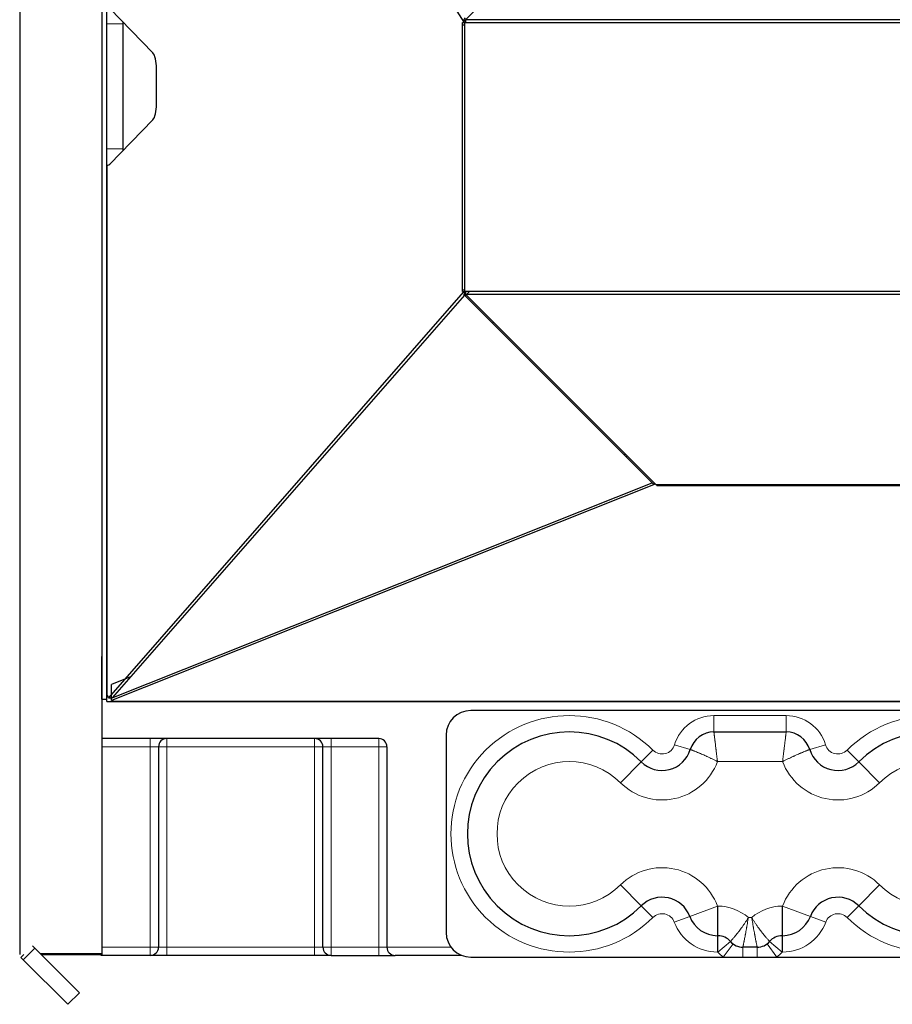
# Model space of a CAD drawing. Header units: inches. Extents: x 0 to 29700, y -16 to 21000.
# Tile 155 of 213: x 13482 to 14013, y 15592 to 16191. Entities that reach past the tile are written whole.
import ezdxf

# ---------------------------------------------------------------- set-up
doc = ezdxf.new("R2010")
doc.units = ezdxf.units.IN
doc.layers.add('1', color=7, linetype='Continuous', true_color=0xffffff)

msp = doc.modelspace()

# ---------------------------------------------------------------- linework, layer by layer
at = {"layer": '1', "color": 2, "linetype": 'Continuous', "lineweight": 25}
for p, q in [((13481.743, 16559.703), (13481.743, 15623.078)), ((13531.743, 16559.703), (13531.743, 15623.078)), ((13535.769, 16526.731), (13752.109, 16190.037)), ((13753.049, 16191.476), (13868.742, 16307.169)), ((13534.752, 16188.901), (13534.752, 16198.901)), ((13562.773, 16171.256), (13536.577, 16198.331)), ((13534.752, 16112.901), (13534.752, 16188.901)), ((13544.752, 16188.901), (13544.752, 16189.881)), ((13544.752, 16112.901), (13544.752, 16188.901)), ((13751.252, 16188.303), (13751.252, 16189.708)), ((13751.252, 16189.708), (13752.844, 16189.708)), ((13751.985, 16191.476), (13753.027, 16192.519)), ((13751.985, 16191.476), (13753.05, 16190.411)), ((13752.109, 16190.037), (13753.05, 16190.037)), ((13752.109, 16190.037), (13752.16, 16189.708)), ((13752.752, 16189.268), (13752.843, 16189.708)), ((13752.752, 16026.094), (13752.752, 16189.268)), ((13752.843, 16189.708), (14276.75, 16189.708)), ((13752.918, 16190.543), (13752.918, 16189.708)), ((14276.75, 16191.476), (13753.049, 16191.476)), ((13753.049, 16191.476), (13753.049, 16189.708)), ((13751.252, 16188.303), (13752.753, 16188.303)), ((13751.252, 16026.974), (13751.252, 16188.303)), ((13565.052, 16139.976), (13565.052, 16161.826)), ((13536.577, 16103.471), (13562.773, 16130.546)), ((13534.752, 16102.901), (13534.752, 16112.901)), ((13544.752, 16111.921), (13544.752, 16112.901)), ((13534.752, 15780.377), (13534.752, 16102.901)), ((13534.752, 16102.901), (13534.903, 16102.901)), ((13534.903, 16102.901), (13535.44, 16102.901)), ((13534.903, 15780.377), (13534.903, 16102.901)), ((13751.252, 16026.094), (13751.252, 16026.974)), ((13751.252, 16026.974), (13752.753, 16026.974)), ((13751.729, 16025.531), (13535.87, 15778.7)), ((13752.433, 16023.871), (13538.084, 15778.768)), ((13751.252, 16026.094), (13752.753, 16026.094)), ((13751.729, 16025.531), (13753.19, 16025.531)), ((13751.985, 16024.326), (13753.753, 16026.094)), ((13752.515, 16023.795), (13751.985, 16024.326)), ((13752.515, 16023.795), (13753.046, 16024.326)), ((13752.515, 16023.795), (13752.877, 16023.433)), ((14276.752, 16026.094), (13752.752, 16026.094)), ((13752.877, 16023.433), (13769.532, 16006.778)), ((13869.031, 15908.34), (13753.045, 16024.326)), ((13753.045, 16024.326), (14276.752, 16024.326)), ((13769.532, 16006.778), (13770.063, 16007.309)), ((13769.532, 16006.778), (13849.707, 15926.603)), ((13849.707, 15926.603), (13850.238, 15927.134)), ((13849.707, 15926.603), (13849.816, 15926.494)), ((13849.816, 15926.494), (13850.938, 15925.372)), ((13850.938, 15925.372), (13851.469, 15925.903)), ((13850.938, 15925.372), (13867.677, 15908.633)), ((13868.591, 15908.759), (13537.626, 15777.077)), ((13538.084, 15778.768), (13866.765, 15909.54)), ((13867.677, 15908.633), (13868.208, 15909.164)), ((13868.591, 15908.759), (13868.591, 15908.78)), ((14130.752, 15908.34), (13869.031, 15908.34)), ((13869.445, 15907.901), (13869.445, 15908.341)), ((13869.445, 15907.901), (13900.252, 15907.901)), ((13900.252, 15907.901), (13900.252, 15908.341)), ((13900.252, 15907.901), (13900.752, 15907.901)), ((13900.752, 15907.901), (13900.752, 15908.341)), ((13900.752, 15907.901), (14130.752, 15907.901)), ((13531.743, 15803.9), (13531.752, 15803.9)), ((13531.752, 15777.9), (13531.752, 15803.9)), ((13549.158, 15791.429), (13537.626, 15786.84)), ((13537.626, 15777.077), (13537.626, 15786.84)), ((13531.752, 15777.9), (13531.743, 15777.9)), ((13531.752, 15777.9), (13534.76, 15777.9)), ((13534.752, 15780.377), (13534.903, 15780.377)), ((13534.752, 15776.401), (13534.752, 15780.377)), ((13534.752, 15776.401), (13538.743, 15776.401)), ((13535.87, 15778.7), (13537.626, 15778.7)), ((13537.626, 15777.077), (13538.08, 15777.051)), ((13538.526, 15776.688), (13538.526, 15776.996)), ((13538.743, 15776.46), (14128.265, 15776.46)), ((13538.743, 15776.401), (13538.743, 15776.46)), ((14129.752, 15776.401), (13538.743, 15776.401)), ((14096.252, 15770.9), (13756.252, 15770.9)), ((13904.254, 15757.9), (13948.251, 15757.9)), ((13700.252, 15753.9), (13531.744, 15753.9)), ((13741.252, 15755.9), (13741.252, 15635.9)), ((13566.252, 15748.9), (13566.252, 15626.9)), ((13666.252, 15626.9), (13666.252, 15748.9)), ((13705.252, 15748.9), (13705.252, 15626.9)), ((13906.713, 15633.9), (13906.409, 15633.9)), ((13946.096, 15633.9), (13945.792, 15633.9)), ((13483.889, 15619.245), (13490.96, 15626.316)), ((13489.546, 15627.73), (13490.96, 15626.316)), ((13490.96, 15626.316), (13518.082, 15599.194)), ((13930.593, 15626.9), (13921.912, 15626.9)), ((13481.743, 15623.078), (13481.743, 15622.426)), ((13482.475, 15620.658), (13484.243, 15622.426)), ((13482.475, 15620.658), (13483.889, 15619.245)), ((13483.889, 15619.245), (13511.011, 15592.123)), ((13494.198, 15623.078), (13531.743, 15623.078)), ((13494.85, 15622.426), (13531.743, 15622.426)), ((13531.252, 15621.9), (13531.252, 15622.426)), ((13561.252, 15621.9), (13531.252, 15621.9)), ((13531.743, 15623.078), (13531.743, 15622.426)), ((13571.252, 15621.9), (13561.252, 15621.9)), ((13661.252, 15621.9), (13571.252, 15621.9)), ((13671.252, 15621.9), (13661.252, 15621.9)), ((13671.252, 15621.9), (13700.252, 15621.9)), ((13700.252, 15621.9), (13710.252, 15621.9)), ((13750.867, 15621.9), (13710.252, 15621.9)), ((13756.252, 15620.9), (13909.912, 15620.9)), ((13909.912, 15620.9), (13921.912, 15620.9)), ((13921.912, 15620.9), (13930.593, 15620.9)), ((13930.593, 15620.9), (13942.593, 15620.9)), ((13942.593, 15620.9), (14096.252, 15620.9)), ((13511.011, 15592.123), (13518.082, 15599.194))]:
    msp.add_line(p, q, dxfattribs=at)
at = {"layer": '1', "color": 110, "linetype": 'Continuous', "lineweight": 13}
for p, q in [((13534.752, 16188.901), (13544.752, 16188.901)), ((13534.752, 16112.901), (13544.752, 16112.901)), ((13849.816, 15926.494), (13850.347, 15927.025)), ((13904.254, 15767.9), (13948.251, 15767.9)), ((13904.254, 15757.9), (13904.254, 15767.9)), ((13948.251, 15757.9), (13948.251, 15767.9)), ((13561.252, 15753.9), (13561.252, 15748.9)), ((13571.252, 15753.9), (13571.252, 15748.9)), ((13661.252, 15753.9), (13661.252, 15748.9)), ((13671.252, 15753.9), (13671.252, 15748.9)), ((13700.252, 15753.9), (13700.252, 15748.9)), ((13561.252, 15748.9), (13531.743, 15748.9)), ((13561.252, 15626.9), (13561.252, 15748.9)), ((13561.252, 15748.9), (13566.252, 15748.9)), ((13566.252, 15748.9), (13571.252, 15748.9)), ((13571.252, 15748.9), (13571.252, 15626.9)), ((13661.252, 15748.9), (13571.252, 15748.9)), ((13661.252, 15626.9), (13661.252, 15748.9)), ((13661.252, 15748.9), (13666.252, 15748.9)), ((13666.252, 15748.9), (13671.252, 15748.9)), ((13671.252, 15748.9), (13671.252, 15626.9)), ((13700.252, 15748.9), (13671.252, 15748.9)), ((13700.252, 15626.9), (13700.252, 15748.9)), ((13700.252, 15748.9), (13705.252, 15748.9)), ((13860.093, 15739.741), (13867.164, 15746.812)), ((13889.893, 15747.231), (13880.319, 15750.118)), ((13962.612, 15747.231), (13972.186, 15750.118)), ((13992.412, 15739.741), (13985.341, 15746.812)), ((13860.093, 15739.741), (13847.365, 15727.013)), ((13946.096, 15739.9), (13906.409, 15739.9)), ((14005.14, 15727.013), (13992.412, 15739.741)), ((13860.093, 15652.059), (13847.365, 15664.787)), ((14005.14, 15664.787), (13992.412, 15652.059)), ((13860.093, 15652.059), (13867.164, 15644.988)), ((13889.535, 15645.633), (13906.409, 15651.9)), ((13906.409, 15651.9), (13906.713, 15651.9)), ((13906.409, 15633.9), (13906.409, 15651.9)), ((13906.713, 15633.9), (13906.713, 15651.9)), ((13945.792, 15651.9), (13946.096, 15651.9)), ((13945.792, 15651.9), (13945.792, 15633.9)), ((13946.096, 15651.9), (13946.096, 15633.9)), ((13946.096, 15651.9), (13962.969, 15645.633)), ((13992.412, 15652.059), (13985.341, 15644.988)), ((13889.535, 15645.633), (13880.161, 15642.152)), ((13925.233, 15644.9), (13927.271, 15644.9)), ((13962.969, 15645.633), (13972.344, 15642.152)), ((13906.409, 15623.9), (13906.409, 15633.9)), ((13906.713, 15633.9), (13906.713, 15623.9)), ((13945.792, 15633.9), (13945.792, 15623.9)), ((13946.096, 15633.9), (13946.096, 15623.9)), ((13531.743, 15626.9), (13561.252, 15626.9)), ((13561.252, 15626.9), (13561.252, 15621.9)), ((13561.252, 15626.9), (13566.252, 15626.9)), ((13566.252, 15626.9), (13571.252, 15626.9)), ((13571.252, 15626.9), (13661.252, 15626.9)), ((13571.252, 15621.9), (13571.252, 15626.9)), ((13661.252, 15626.9), (13661.252, 15621.9)), ((13661.252, 15626.9), (13666.252, 15626.9)), ((13666.252, 15626.9), (13671.252, 15626.9)), ((13671.252, 15621.9), (13671.252, 15626.9)), ((13671.252, 15626.9), (13700.252, 15626.9)), ((13700.252, 15626.9), (13700.252, 15621.9)), ((13700.252, 15626.9), (13705.252, 15626.9)), ((13705.252, 15626.9), (13744.252, 15626.9)), ((13914.312, 15630.4), (13906.713, 15623.9)), ((13915.912, 15628.9), (13909.912, 15620.9)), ((13921.912, 15626.9), (13921.912, 15620.9)), ((13930.593, 15620.9), (13930.593, 15626.9)), ((13936.593, 15628.9), (13942.593, 15620.9)), ((13938.192, 15630.4), (13945.792, 15623.9)), ((13906.713, 15623.9), (13906.409, 15623.9)), ((13946.096, 15623.9), (13945.792, 15623.9))]:
    msp.add_line(p, q, dxfattribs=at)
at = {"layer": '1', "color": 2, "linetype": 'Continuous', "lineweight": 25}
for centre, radius, start, end in [((13756.252, 15755.9), 15, 90, 180), ((13816.252, 15695.9), 62, 45, 315), ((13904.254, 15742.9), 15, 90, 163.218248), ((13948.251, 15742.9), 15, 16.781752, 90), ((14036.252, 15695.9), 62, 225, 135), ((13571.252, 15748.9), 5, 90, 180), ((13661.252, 15748.9), 5, 0, 90), ((13700.252, 15748.9), 5, 0, 90), ((13872.752, 15752.4), 17.903, 225, 343.218248), ((13979.752, 15752.4), 17.903, 196.781752, 315), ((13872.752, 15639.4), 17.903, 20.374794, 135), ((13979.752, 15639.4), 17.903, 45, 159.625206), ((13906.409, 15651.9), 18, 200.374794, 270), ((13946.096, 15651.9), 18, 270, 339.625206), ((13756.252, 15635.9), 15, 180, 270), ((13906.713, 15623.9), 10, 40.541602, 90), ((13945.792, 15623.9), 10, 90, 139.458398), ((13561.252, 15626.9), 5, 270, 0), ((13671.252, 15626.9), 5, 180, 270), ((13710.252, 15626.9), 5, 180, 270), ((13921.912, 15636.9), 10, 220.541602, 270), ((13930.593, 15636.9), 10, 270, 319.458398)]:
    msp.add_arc(centre, radius, start, end, dxfattribs=at)
at = {"layer": '1', "color": 110, "linetype": 'Continuous', "lineweight": 13}
for centre, radius, start, end in [((13816.252, 15695.9), 72, 45, 315), ((13904.254, 15742.9), 25, 90, 163.218248), ((13948.251, 15742.9), 25, 16.781752, 90), ((14036.252, 15695.9), 72, 225, 135), ((13872.752, 15752.4), 7.903, 225, 343.218248), ((13979.752, 15752.4), 7.903, 196.781752, 315), ((13816.252, 15695.9), 44, 45, 315), ((13872.752, 15752.4), 35.903, 225, 339.625206), ((13979.752, 15752.4), 35.903, 200.374794, 315), ((14036.252, 15695.9), 44, 225, 135), ((13872.752, 15639.4), 35.903, 20.374794, 135), ((13979.752, 15639.4), 35.903, 45, 159.625206), ((13906.713, 15623.9), 28, 48.590378, 90), ((13945.792, 15623.9), 28, 90, 131.409622), ((13872.752, 15639.4), 7.903, 20.374794, 135), ((13979.752, 15639.4), 7.903, 45, 159.625206), ((13906.409, 15651.9), 28, 200.374794, 270), ((13946.096, 15651.9), 28, 270, 339.625206), ((13921.912, 15636.9), 20, 220.541602, 233.130102), ((13930.593, 15636.9), 20, 306.869898, 319.458398)]:
    msp.add_arc(centre, radius, start, end, dxfattribs=at)
at = {"layer": '1', "color": 2, "linetype": 'Continuous', "lineweight": 25}
for centre, major_axis, ratio, start_param, end_param in [((13561.637, 16161.826), (0, -10), 0.3414915, 1.5707963, 2.8023), ((13561.637, 16139.976), (0, -10), 0.3414915, 0.3392926, 1.5707963), ((13535.44, 16112.901), (0, -10), 0.3414915, 0, 0.3392926), ((13752.752, 16025.679), (0, -3), 0.3414915, 4.5738649, 4.7618894), ((13534.752, 15776.401), (0, -4), 0.3414915, 2.1832827, 3.0313463), ((13537.822, 15776.842), (-1, 0), 0.2164136, 2.3513235, 4.4513684), ((13534.752, 15776.401), (-4, 0), 0.2164136, 3.2100864, 3.479883)]:
    msp.add_ellipse(centre, major_axis=major_axis, ratio=ratio, start_param=start_param, end_param=end_param, dxfattribs=at)
for points in [[(13752.877, 16023.433), (13755.538, 16026.094)], [(13753.045, 16024.326), (13753.045, 16025.668)]]:
    msp.add_open_spline(points, degree=1, dxfattribs=at)
at = {"layer": '1', "color": 110, "linetype": 'Continuous', "lineweight": 13}
for points, knots in [([(13906.409, 15739.9), (13906.408, 15739.909), (13906.407, 15739.918), (13906.405, 15739.932), (13906.405, 15739.937), (13906.404, 15739.946), (13906.401, 15739.969), (13906.394, 15740.029), (13906.379, 15740.159), (13906.366, 15740.27), (13906.341, 15740.491), (13906.323, 15740.639), (13906.272, 15741.082), (13906.238, 15741.376), (13906.135, 15742.253), (13906.068, 15742.83), (13905.934, 15743.973), (13905.867, 15744.538), (13905.735, 15745.656), (13905.67, 15746.208), (13905.597, 15746.822), (13905.589, 15746.89), (13905.573, 15747.026), (13905.565, 15747.094), (13905.541, 15747.297), (13905.525, 15747.432), (13905.477, 15747.832), (13905.446, 15748.095), (13905.353, 15748.872), (13905.293, 15749.375), (13905.175, 15750.35), (13905.119, 15750.823), (13905.05, 15751.394), (13905.029, 15751.564), (13905.009, 15751.732), (13904.995, 15751.843), (13904.989, 15751.898), (13904.955, 15752.174), (13904.929, 15752.388), (13904.853, 15753.015), (13904.805, 15753.411), (13904.714, 15754.16), (13904.671, 15754.512), (13904.62, 15754.925), (13904.61, 15755.006), (13904.596, 15755.126), (13904.591, 15755.165), (13904.581, 15755.244), (13904.577, 15755.282), (13904.553, 15755.473), (13904.535, 15755.62), (13904.484, 15756.038), (13904.453, 15756.291), (13904.397, 15756.745), (13904.372, 15756.945), (13904.348, 15757.14), (13904.345, 15757.161), (13904.34, 15757.203), (13904.333, 15757.264), (13904.326, 15757.321), (13904.312, 15757.429), (13904.304, 15757.494), (13904.283, 15757.667), (13904.272, 15757.754), (13904.258, 15757.87), (13904.254, 15757.9), (13904.254, 15757.9)], [0, 0, 0, 0, 0.0009773, 0.0009773, 0.001466, 0.001466, 0.0019547, 0.0039093, 0.0078187, 0.0156374, 0.0156374, 0.0312748, 0.0312748, 0.0625496, 0.0625496, 0.1250992, 0.1250992, 0.1876487, 0.1876487, 0.2501983, 0.2501983, 0.258017, 0.258017, 0.2658357, 0.2658357, 0.2814731, 0.2814731, 0.3127479, 0.3127479, 0.3752975, 0.3752975, 0.437847, 0.437847, 0.4534844, 0.4613031, 0.4613031, 0.4691218, 0.4691218, 0.5003966, 0.5003966, 0.5629462, 0.5629462, 0.6254958, 0.6254958, 0.6411332, 0.6411332, 0.6489519, 0.6489519, 0.6567705, 0.6567705, 0.6880453, 0.6880453, 0.7505949, 0.7505949, 0.8131445, 0.8131445, 0.8209632, 0.8209632, 0.8287819, 0.8444193, 0.8444193, 0.8756941, 0.8756941, 0.9382436, 0.9382436, 1, 1, 1, 1]), ([(13946.096, 15739.9), (13946.097, 15739.909), (13946.098, 15739.918), (13946.099, 15739.932), (13946.1, 15739.937), (13946.101, 15739.946), (13946.104, 15739.969), (13946.111, 15740.029), (13946.126, 15740.159), (13946.138, 15740.27), (13946.164, 15740.491), (13946.181, 15740.639), (13946.233, 15741.082), (13946.267, 15741.376), (13946.369, 15742.253), (13946.437, 15742.83), (13946.571, 15743.973), (13946.637, 15744.538), (13946.769, 15745.656), (13946.835, 15746.208), (13946.908, 15746.822), (13946.916, 15746.89), (13946.932, 15747.026), (13946.94, 15747.094), (13946.964, 15747.297), (13946.98, 15747.432), (13947.028, 15747.832), (13947.059, 15748.095), (13947.152, 15748.872), (13947.212, 15749.375), (13947.329, 15750.35), (13947.386, 15750.823), (13947.455, 15751.394), (13947.476, 15751.564), (13947.496, 15751.732), (13947.509, 15751.843), (13947.516, 15751.898), (13947.549, 15752.174), (13947.575, 15752.388), (13947.651, 15753.015), (13947.7, 15753.411), (13947.791, 15754.16), (13947.834, 15754.512), (13947.884, 15754.925), (13947.894, 15755.006), (13947.909, 15755.126), (13947.914, 15755.165), (13947.923, 15755.244), (13947.928, 15755.282), (13947.952, 15755.473), (13947.969, 15755.62), (13948.021, 15756.038), (13948.052, 15756.291), (13948.108, 15756.745), (13948.133, 15756.945), (13948.157, 15757.14), (13948.159, 15757.161), (13948.164, 15757.203), (13948.172, 15757.264), (13948.179, 15757.321), (13948.192, 15757.429), (13948.2, 15757.494), (13948.222, 15757.667), (13948.233, 15757.754), (13948.247, 15757.87), (13948.251, 15757.9), (13948.251, 15757.9)], [0, 0, 0, 0, 0.0009773, 0.0009773, 0.001466, 0.001466, 0.0019547, 0.0039093, 0.0078187, 0.0156374, 0.0156374, 0.0312748, 0.0312748, 0.0625496, 0.0625496, 0.1250992, 0.1250992, 0.1876487, 0.1876487, 0.2501983, 0.2501983, 0.258017, 0.258017, 0.2658357, 0.2658357, 0.2814731, 0.2814731, 0.3127479, 0.3127479, 0.3752975, 0.3752975, 0.437847, 0.437847, 0.4534844, 0.4613031, 0.4613031, 0.4691218, 0.4691218, 0.5003966, 0.5003966, 0.5629462, 0.5629462, 0.6254958, 0.6254958, 0.6411332, 0.6411332, 0.6489519, 0.6489519, 0.6567705, 0.6567705, 0.6880453, 0.6880453, 0.7505949, 0.7505949, 0.8131445, 0.8131445, 0.8209632, 0.8209632, 0.8287819, 0.8444193, 0.8444193, 0.8756941, 0.8756941, 0.9382436, 0.9382436, 1, 1, 1, 1]), ([(13906.409, 15739.9), (13906.401, 15739.904), (13906.393, 15739.908), (13906.38, 15739.915), (13906.376, 15739.917), (13906.368, 15739.921), (13906.347, 15739.932), (13906.293, 15739.959), (13906.177, 15740.018), (13906.078, 15740.068), (13905.879, 15740.169), (13905.746, 15740.236), (13905.348, 15740.436), (13905.084, 15740.568), (13904.294, 15740.961), (13903.773, 15741.217), (13902.739, 15741.718), (13902.226, 15741.963), (13901.21, 15742.443), (13900.707, 15742.678), (13900.146, 15742.937), (13900.084, 15742.965), (13899.96, 15743.022), (13899.898, 15743.051), (13899.712, 15743.136), (13899.589, 15743.192), (13899.223, 15743.358), (13898.982, 15743.467), (13898.269, 15743.787), (13897.807, 15743.992), (13896.909, 15744.386), (13896.473, 15744.574), (13895.946, 15744.799), (13895.789, 15744.866), (13895.634, 15744.932), (13895.531, 15744.976), (13895.479, 15744.997), (13895.225, 15745.105), (13895.026, 15745.188), (13894.445, 15745.431), (13894.078, 15745.583), (13893.382, 15745.867), (13893.054, 15745.999), (13892.67, 15746.153), (13892.595, 15746.183), (13892.483, 15746.227), (13892.446, 15746.242), (13892.374, 15746.271), (13892.338, 15746.285), (13892.159, 15746.356), (13892.023, 15746.41), (13891.633, 15746.563), (13891.397, 15746.655), (13890.973, 15746.819), (13890.786, 15746.891), (13890.604, 15746.961), (13890.584, 15746.969), (13890.545, 15746.984), (13890.488, 15747.005), (13890.435, 15747.026), (13890.334, 15747.064), (13890.273, 15747.087), (13890.111, 15747.149), (13890.029, 15747.179), (13889.921, 15747.22), (13889.893, 15747.231), (13889.893, 15747.231)], [0, 0, 0, 0, 0.0009773, 0.0009773, 0.001466, 0.001466, 0.0019547, 0.0039094, 0.0078187, 0.0156375, 0.0156375, 0.031275, 0.031275, 0.0625499, 0.0625499, 0.1250999, 0.1250999, 0.1876498, 0.1876498, 0.2501998, 0.2501998, 0.2580185, 0.2580185, 0.2658373, 0.2658373, 0.2814747, 0.2814747, 0.3127497, 0.3127497, 0.3752997, 0.3752997, 0.4378496, 0.4378496, 0.4534871, 0.4613058, 0.4613058, 0.4691246, 0.4691246, 0.5003995, 0.5003995, 0.5629495, 0.5629495, 0.6254994, 0.6254994, 0.6411369, 0.6411369, 0.6489557, 0.6489557, 0.6567744, 0.6567744, 0.6880494, 0.6880494, 0.7505993, 0.7505993, 0.8131493, 0.8131493, 0.820968, 0.820968, 0.8287867, 0.8444242, 0.8444242, 0.8756992, 0.8756992, 0.9382492, 0.9382492, 1, 1, 1, 1]), ([(13946.096, 15739.9), (13946.104, 15739.904), (13946.112, 15739.908), (13946.124, 15739.915), (13946.128, 15739.917), (13946.137, 15739.921), (13946.157, 15739.932), (13946.211, 15739.959), (13946.327, 15740.018), (13946.427, 15740.068), (13946.626, 15740.169), (13946.758, 15740.236), (13947.157, 15740.436), (13947.421, 15740.568), (13948.21, 15740.961), (13948.732, 15741.217), (13949.766, 15741.718), (13950.278, 15741.963), (13951.294, 15742.443), (13951.798, 15742.678), (13952.358, 15742.937), (13952.421, 15742.965), (13952.545, 15743.022), (13952.607, 15743.051), (13952.793, 15743.136), (13952.916, 15743.192), (13953.282, 15743.358), (13953.523, 15743.467), (13954.236, 15743.787), (13954.698, 15743.992), (13955.596, 15744.386), (13956.031, 15744.574), (13956.559, 15744.799), (13956.716, 15744.866), (13956.871, 15744.932), (13956.974, 15744.976), (13957.025, 15744.997), (13957.28, 15745.105), (13957.479, 15745.188), (13958.06, 15745.431), (13958.427, 15745.583), (13959.122, 15745.867), (13959.45, 15745.999), (13959.835, 15746.153), (13959.91, 15746.183), (13960.022, 15746.227), (13960.058, 15746.242), (13960.131, 15746.271), (13960.167, 15746.285), (13960.345, 15746.356), (13960.482, 15746.41), (13960.872, 15746.563), (13961.108, 15746.655), (13961.531, 15746.819), (13961.719, 15746.891), (13961.901, 15746.961), (13961.921, 15746.969), (13961.96, 15746.984), (13962.017, 15747.005), (13962.07, 15747.026), (13962.171, 15747.064), (13962.232, 15747.087), (13962.394, 15747.149), (13962.475, 15747.179), (13962.583, 15747.22), (13962.612, 15747.231), (13962.612, 15747.231)], [0, 0, 0, 0, 0.0009773, 0.0009773, 0.001466, 0.001466, 0.0019547, 0.0039094, 0.0078187, 0.0156375, 0.0156375, 0.031275, 0.031275, 0.0625499, 0.0625499, 0.1250999, 0.1250999, 0.1876498, 0.1876498, 0.2501998, 0.2501998, 0.2580185, 0.2580185, 0.2658373, 0.2658373, 0.2814747, 0.2814747, 0.3127497, 0.3127497, 0.3752997, 0.3752997, 0.4378496, 0.4378496, 0.4534871, 0.4613058, 0.4613058, 0.4691246, 0.4691246, 0.5003995, 0.5003995, 0.5629495, 0.5629495, 0.6254994, 0.6254994, 0.6411369, 0.6411369, 0.6489557, 0.6489557, 0.6567744, 0.6567744, 0.6880494, 0.6880494, 0.7505993, 0.7505993, 0.8131493, 0.8131493, 0.820968, 0.820968, 0.8287867, 0.8444242, 0.8444242, 0.8756992, 0.8756992, 0.9382492, 0.9382492, 1, 1, 1, 1]), ([(13914.312, 15630.4), (13914.314, 15630.402), (13914.335, 15630.424), (13914.414, 15630.507), (13914.474, 15630.57), (13914.633, 15630.739), (13914.733, 15630.845), (13914.866, 15630.989), (13914.881, 15631.006), (13914.912, 15631.039), (13914.928, 15631.056), (13914.976, 15631.108), (13915.076, 15631.216), (13915.185, 15631.335), (13915.416, 15631.589), (13915.587, 15631.779), (13915.961, 15632.198), (13916.164, 15632.429), (13916.436, 15632.744), (13916.492, 15632.808), (13916.577, 15632.907), (13916.605, 15632.94), (13916.662, 15633.007), (13916.807, 15633.176), (13916.956, 15633.351), (13917.322, 15633.787), (13917.577, 15634.095), (13918.107, 15634.746), (13918.382, 15635.09), (13918.81, 15635.634), (13918.956, 15635.82), (13919.14, 15636.059), (13919.177, 15636.107), (13919.251, 15636.203), (13919.363, 15636.348), (13919.475, 15636.495), (13919.85, 15636.988), (13920.154, 15637.396), (13920.771, 15638.237), (13921.084, 15638.67), (13921.558, 15639.339), (13921.718, 15639.565), (13921.958, 15639.91), (13922.078, 15640.083), (13922.199, 15640.258), (13922.28, 15640.376), (13922.32, 15640.435), (13922.684, 15640.965), (13923.006, 15641.443), (13923.647, 15642.411), (13923.966, 15642.901), (13924.442, 15643.644), (13924.601, 15643.893), (13924.839, 15644.269), (13924.957, 15644.458), (13925.095, 15644.679), (13925.164, 15644.789), (13925.196, 15644.841), (13925.209, 15644.861), (13925.214, 15644.869), (13925.216, 15644.873), (13925.223, 15644.884), (13925.228, 15644.892), (13925.233, 15644.9)], [0, 0, 0, 0, 0.0598179, 0.0598179, 0.1224967, 0.1224967, 0.1851755, 0.1851755, 0.1930104, 0.1930104, 0.2008452, 0.2008452, 0.2165149, 0.2478543, 0.2478543, 0.3105332, 0.3105332, 0.373212, 0.373212, 0.3888817, 0.3888817, 0.3967165, 0.3967165, 0.4045514, 0.4358908, 0.4358908, 0.4985696, 0.4985696, 0.5612484, 0.5612484, 0.5925878, 0.5925878, 0.6004226, 0.6004226, 0.6082575, 0.6239272, 0.6239272, 0.686606, 0.686606, 0.7492848, 0.7492848, 0.7806242, 0.7806242, 0.7962939, 0.8041287, 0.8041287, 0.8119636, 0.8119636, 0.8746424, 0.8746424, 0.9373212, 0.9373212, 0.9686606, 0.9686606, 0.9843303, 0.9921651, 0.9960826, 0.9980413, 0.998531, 0.998531, 0.9990206, 0.9990206, 1, 1, 1, 1]), ([(13921.912, 15626.9), (13921.912, 15626.903), (13921.918, 15626.933), (13921.942, 15627.047), (13921.96, 15627.135), (13922.007, 15627.367), (13922.036, 15627.512), (13922.076, 15627.708), (13922.081, 15627.73), (13922.09, 15627.775), (13922.094, 15627.799), (13922.109, 15627.869), (13922.138, 15628.016), (13922.171, 15628.177), (13922.24, 15628.519), (13922.341, 15629.027), (13922.462, 15629.637), (13922.543, 15630.051), (13922.56, 15630.135), (13922.585, 15630.264), (13922.594, 15630.307), (13922.611, 15630.395), (13922.654, 15630.615), (13922.699, 15630.844), (13922.808, 15631.407), (13922.961, 15632.199), (13923.127, 15633.071), (13923.256, 15633.755), (13923.299, 15633.989), (13923.355, 15634.287), (13923.366, 15634.346), (13923.389, 15634.466), (13923.422, 15634.647), (13923.456, 15634.83), (13923.57, 15635.442), (13923.662, 15635.945), (13923.851, 15636.975), (13923.946, 15637.502), (13924.092, 15638.313), (13924.14, 15638.586), (13924.214, 15639), (13924.251, 15639.209), (13924.288, 15639.419), (13924.313, 15639.56), (13924.326, 15639.63), (13924.438, 15640.266), (13924.538, 15640.835), (13924.737, 15641.982), (13924.836, 15642.56), (13924.985, 15643.433), (13925.035, 15643.725), (13925.109, 15644.164), (13925.146, 15644.385), (13925.19, 15644.642), (13925.212, 15644.771), (13925.222, 15644.831), (13925.226, 15644.854), (13925.227, 15644.864), (13925.228, 15644.868), (13925.23, 15644.882), (13925.232, 15644.891), (13925.233, 15644.9)], [0, 0, 0, 0, 0.0598421, 0.0598421, 0.1225193, 0.1225193, 0.1851965, 0.1851965, 0.1930311, 0.1930311, 0.2008658, 0.2008658, 0.2165351, 0.2478737, 0.2478737, 0.3105509, 0.3732281, 0.3732281, 0.3888974, 0.3888974, 0.396732, 0.396732, 0.4045667, 0.4359053, 0.4359053, 0.4985824, 0.5612596, 0.5612596, 0.5925982, 0.5925982, 0.6004329, 0.6004329, 0.6082675, 0.6239368, 0.6239368, 0.686614, 0.686614, 0.7492912, 0.7492912, 0.7806298, 0.7806298, 0.7962991, 0.8041338, 0.8041338, 0.8119684, 0.8119684, 0.8746456, 0.8746456, 0.9373228, 0.9373228, 0.9686614, 0.9686614, 0.9843307, 0.9921654, 0.9960827, 0.9980413, 0.998531, 0.998531, 0.9990207, 0.9990207, 1, 1, 1, 1]), ([(13938.192, 15630.4), (13938.19, 15630.402), (13938.17, 15630.424), (13938.091, 15630.507), (13938.031, 15630.57), (13937.871, 15630.739), (13937.772, 15630.845), (13937.638, 15630.989), (13937.623, 15631.006), (13937.592, 15631.039), (13937.577, 15631.056), (13937.528, 15631.108), (13937.429, 15631.216), (13937.319, 15631.335), (13937.088, 15631.589), (13936.917, 15631.779), (13936.544, 15632.198), (13936.341, 15632.429), (13936.068, 15632.744), (13936.013, 15632.808), (13935.928, 15632.907), (13935.9, 15632.94), (13935.842, 15633.007), (13935.698, 15633.176), (13935.549, 15633.351), (13935.183, 15633.787), (13934.928, 15634.095), (13934.398, 15634.746), (13934.122, 15635.09), (13933.694, 15635.634), (13933.549, 15635.82), (13933.365, 15636.059), (13933.328, 15636.107), (13933.254, 15636.203), (13933.142, 15636.348), (13933.03, 15636.495), (13932.655, 15636.988), (13932.35, 15637.396), (13931.733, 15638.237), (13931.421, 15638.67), (13930.946, 15639.339), (13930.787, 15639.565), (13930.547, 15639.91), (13930.427, 15640.083), (13930.306, 15640.258), (13930.225, 15640.376), (13930.185, 15640.435), (13929.821, 15640.965), (13929.499, 15641.443), (13928.858, 15642.411), (13928.539, 15642.901), (13928.062, 15643.644), (13927.904, 15643.893), (13927.666, 15644.269), (13927.548, 15644.458), (13927.409, 15644.679), (13927.34, 15644.789), (13927.308, 15644.841), (13927.296, 15644.861), (13927.291, 15644.869), (13927.289, 15644.873), (13927.281, 15644.884), (13927.276, 15644.892), (13927.271, 15644.9)], [0, 0, 0, 0, 0.0598179, 0.0598179, 0.1224967, 0.1224967, 0.1851755, 0.1851755, 0.1930104, 0.1930104, 0.2008452, 0.2008452, 0.2165149, 0.2478543, 0.2478543, 0.3105332, 0.3105332, 0.373212, 0.373212, 0.3888817, 0.3888817, 0.3967165, 0.3967165, 0.4045514, 0.4358908, 0.4358908, 0.4985696, 0.4985696, 0.5612484, 0.5612484, 0.5925878, 0.5925878, 0.6004226, 0.6004226, 0.6082575, 0.6239272, 0.6239272, 0.686606, 0.686606, 0.7492848, 0.7492848, 0.7806242, 0.7806242, 0.7962939, 0.8041287, 0.8041287, 0.8119636, 0.8119636, 0.8746424, 0.8746424, 0.9373212, 0.9373212, 0.9686606, 0.9686606, 0.9843303, 0.9921651, 0.9960826, 0.9980413, 0.998531, 0.998531, 0.9990206, 0.9990206, 1, 1, 1, 1]), ([(13930.593, 15626.9), (13930.592, 15626.903), (13930.586, 15626.933), (13930.563, 15627.047), (13930.545, 15627.135), (13930.498, 15627.367), (13930.468, 15627.512), (13930.429, 15627.708), (13930.424, 15627.73), (13930.415, 15627.775), (13930.41, 15627.799), (13930.396, 15627.869), (13930.366, 15628.016), (13930.334, 15628.177), (13930.265, 15628.519), (13930.163, 15629.027), (13930.043, 15629.637), (13929.961, 15630.051), (13929.945, 15630.135), (13929.919, 15630.264), (13929.911, 15630.307), (13929.894, 15630.395), (13929.851, 15630.615), (13929.806, 15630.844), (13929.697, 15631.407), (13929.544, 15632.199), (13929.378, 15633.071), (13929.249, 15633.755), (13929.205, 15633.989), (13929.15, 15634.287), (13929.138, 15634.346), (13929.116, 15634.466), (13929.082, 15634.647), (13929.048, 15634.83), (13928.935, 15635.442), (13928.842, 15635.945), (13928.654, 15636.975), (13928.559, 15637.502), (13928.413, 15638.313), (13928.364, 15638.586), (13928.291, 15639), (13928.253, 15639.209), (13928.216, 15639.419), (13928.191, 15639.56), (13928.179, 15639.63), (13928.067, 15640.266), (13927.967, 15640.835), (13927.768, 15641.982), (13927.669, 15642.56), (13927.52, 15643.433), (13927.47, 15643.725), (13927.395, 15644.164), (13927.358, 15644.385), (13927.315, 15644.642), (13927.293, 15644.771), (13927.283, 15644.831), (13927.279, 15644.854), (13927.278, 15644.864), (13927.277, 15644.868), (13927.275, 15644.882), (13927.273, 15644.891), (13927.271, 15644.9)], [0, 0, 0, 0, 0.0598421, 0.0598421, 0.1225193, 0.1225193, 0.1851965, 0.1851965, 0.1930311, 0.1930311, 0.2008658, 0.2008658, 0.2165351, 0.2478737, 0.2478737, 0.3105509, 0.3732281, 0.3732281, 0.3888974, 0.3888974, 0.396732, 0.396732, 0.4045667, 0.4359053, 0.4359053, 0.4985824, 0.5612596, 0.5612596, 0.5925982, 0.5925982, 0.6004329, 0.6004329, 0.6082675, 0.6239368, 0.6239368, 0.686614, 0.686614, 0.7492912, 0.7492912, 0.7806298, 0.7806298, 0.7962991, 0.8041338, 0.8041338, 0.8119684, 0.8119684, 0.8746456, 0.8746456, 0.9373228, 0.9373228, 0.9686614, 0.9686614, 0.9843307, 0.9921654, 0.9960827, 0.9980413, 0.998531, 0.998531, 0.9990207, 0.9990207, 1, 1, 1, 1])]:
    msp.add_open_spline(points, degree=3, knots=knots, dxfattribs=at)

doc.saveas('drawing.dxf')
